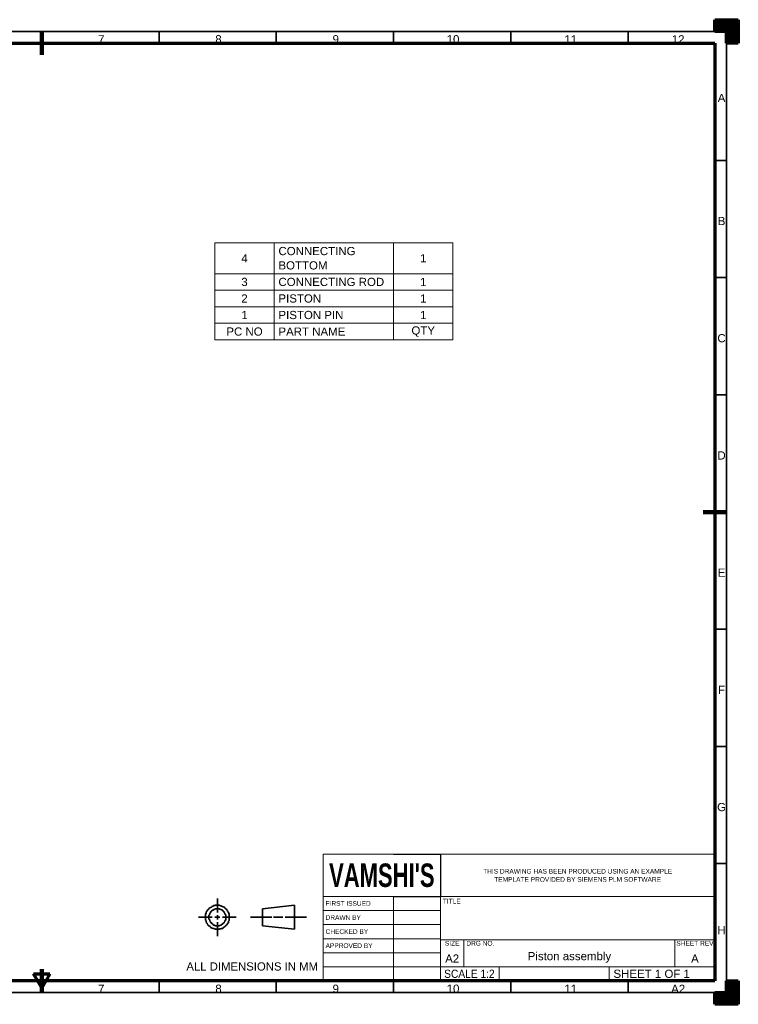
# Model space of a CAD drawing. Header units: millimetres. Extents: x 0 to 594, y 0 to 420.
# Tile 10 of 10: x 288 to 594, y 0 to 420. Entities that reach past the tile are written whole.
import ezdxf

# ---------------------------------------------------------------- set-up
doc = ezdxf.new("R2010")
doc.units = ezdxf.units.MM
for name, color, linetype, true_color in [('1', 7, 'Continuous', 0xffffff), ('255', 7, 'Continuous', 0xffffff), ('256', 7, 'Continuous', 0xffffff)]:
    doc.layers.add(name, color=color, linetype=linetype, true_color=true_color)
doc.styles.add('Arial', font='Arial')

# ---------------------------------------------------------------- blocks, each defined once
blk = doc.blocks.new('HATCH3')
at = {"color": 18, "lineweight": 13}
for p, q in [((589, 9.98988), (594, 9.98988)), ((589, 9.94755), (594, 9.94755)), ((589, 9.90522), (594, 9.90522)), ((589, 9.86289), (594, 9.86289)), ((589, 9.82056), (594, 9.82056)), ((589, 9.77823), (594, 9.77823)), ((589, 9.7359), (594, 9.7359)), ((589, 9.69357), (594, 9.69357)), ((589, 9.65124), (594, 9.65124)), ((589, 9.60891), (594, 9.60891)), ((589, 9.56658), (594, 9.56658)), ((589, 9.52425), (594, 9.52425)), ((589, 9.48192), (594, 9.48192)), ((589, 9.43959), (594, 9.43959)), ((589, 9.39726), (594, 9.39726)), ((589, 9.35493), (594, 9.35493)), ((589, 9.3126), (594, 9.3126)), ((589, 9.27027), (594, 9.27027)), ((589, 9.22794), (594, 9.22794)), ((589, 9.18561), (594, 9.18561)), ((589, 9.14328), (594, 9.14328)), ((589, 9.10095), (594, 9.10095)), ((589, 9.05862), (594, 9.05862)), ((589, 9.01629), (594, 9.01629)), ((589, 8.97396), (594, 8.97396)), ((589, 8.93163), (594, 8.93163)), ((589, 8.8893), (594, 8.8893)), ((589, 8.84697), (594, 8.84697)), ((589, 8.80464), (594, 8.80464)), ((589, 8.76231), (594, 8.76231)), ((589, 8.71998), (594, 8.71998)), ((589, 8.67765), (594, 8.67765)), ((589, 8.63532), (594, 8.63532)), ((589, 8.59299), (594, 8.59299)), ((589, 8.55066), (594, 8.55066)), ((589, 8.50833), (594, 8.50833)), ((589, 8.466), (594, 8.466)), ((589, 8.42367), (594, 8.42367)), ((584, 4.99494), (594, 4.99494)), ((584, 4.95261), (594, 4.95261)), ((584, 4.91028), (594, 4.91028)), ((584, 4.86795), (594, 4.86795)), ((584, 4.82562), (594, 4.82562)), ((584, 4.78329), (594, 4.78329)), ((584, 4.74096), (594, 4.74096)), ((584, 4.69863), (594, 4.69863)), ((584, 4.6563), (594, 4.6563)), ((584, 4.61397), (594, 4.61397)), ((584, 4.57164), (594, 4.57164)), ((584, 4.52931), (594, 4.52931)), ((584, 4.48698), (594, 4.48698)), ((584, 4.44465), (594, 4.44465)), ((584, 4.40232), (594, 4.40232)), ((584, 4.35999), (594, 4.35999)), ((584, 4.31766), (594, 4.31766)), ((584, 4.27533), (594, 4.27533)), ((584, 4.233), (594, 4.233)), ((589, 8.38134), (594, 8.38134)), ((589, 8.33901), (594, 8.33901)), ((589, 8.29668), (594, 8.29668)), ((589, 8.25435), (594, 8.25435)), ((589, 8.21202), (594, 8.21202)), ((589, 8.16969), (594, 8.16969)), ((589, 8.12736), (594, 8.12736)), ((589, 8.08503), (594, 8.08503)), ((589, 8.0427), (594, 8.0427)), ((589, 8.00037), (594, 8.00037)), ((589, 7.95804), (594, 7.95804)), ((589, 7.91571), (594, 7.91571)), ((589, 7.87338), (594, 7.87338)), ((589, 7.83105), (594, 7.83105)), ((589, 7.78872), (594, 7.78872)), ((589, 7.74639), (594, 7.74639)), ((589, 7.70406), (594, 7.70406)), ((589, 7.66173), (594, 7.66173)), ((589, 7.6194), (594, 7.6194)), ((589, 7.57707), (594, 7.57707)), ((589, 7.53474), (594, 7.53474)), ((589, 7.49241), (594, 7.49241)), ((589, 7.45008), (594, 7.45008)), ((589, 7.40775), (594, 7.40775)), ((589, 7.36542), (594, 7.36542)), ((589, 7.32309), (594, 7.32309)), ((589, 7.28076), (594, 7.28076)), ((589, 7.23843), (594, 7.23843)), ((589, 7.1961), (594, 7.1961)), ((589, 7.15377), (594, 7.15377)), ((589, 7.11144), (594, 7.11144)), ((589, 7.06911), (594, 7.06911)), ((589, 7.02678), (594, 7.02678)), ((589, 6.98445), (594, 6.98445)), ((589, 6.94212), (594, 6.94212)), ((589, 6.89979), (594, 6.89979)), ((589, 6.85746), (594, 6.85746)), ((589, 6.81513), (594, 6.81513)), ((589, 6.7728), (594, 6.7728)), ((589, 6.73047), (594, 6.73047)), ((589, 6.68814), (594, 6.68814)), ((589, 6.64581), (594, 6.64581)), ((589, 6.60348), (594, 6.60348)), ((589, 6.56115), (594, 6.56115)), ((589, 6.51882), (594, 6.51882)), ((589, 6.47649), (594, 6.47649)), ((589, 6.43416), (594, 6.43416)), ((589, 6.39183), (594, 6.39183)), ((589, 6.3495), (594, 6.3495)), ((589, 6.30717), (594, 6.30717)), ((589, 6.26484), (594, 6.26484)), ((589, 6.22251), (594, 6.22251)), ((589, 6.18018), (594, 6.18018)), ((589, 6.13785), (594, 6.13785)), ((589, 6.09552), (594, 6.09552)), ((589, 6.05319), (594, 6.05319)), ((589, 6.01086), (594, 6.01086)), ((589, 5.96853), (594, 5.96853)), ((589, 5.9262), (594, 5.9262)), ((589, 5.88387), (594, 5.88387)), ((589, 5.84154), (594, 5.84154)), ((589, 5.79921), (594, 5.79921)), ((589, 5.75688), (594, 5.75688)), ((589, 5.71455), (594, 5.71455)), ((589, 5.67222), (594, 5.67222)), ((589, 5.62989), (594, 5.62989)), ((589, 5.58756), (594, 5.58756)), ((589, 5.54523), (594, 5.54523)), ((589, 5.5029), (594, 5.5029)), ((589, 5.46057), (594, 5.46057)), ((589, 5.41824), (594, 5.41824)), ((589, 5.37591), (594, 5.37591)), ((589, 5.33358), (594, 5.33358)), ((589, 5.29125), (594, 5.29125)), ((589, 5.24892), (594, 5.24892)), ((589, 5.20659), (594, 5.20659)), ((589, 5.16426), (594, 5.16426)), ((589, 5.12193), (594, 5.12193)), ((589, 5.0796), (594, 5.0796)), ((589, 5.03727), (594, 5.03727)), ((584, 4.19067), (594, 4.19067)), ((584, 4.14834), (594, 4.14834)), ((584, 4.10601), (594, 4.10601)), ((584, 4.06368), (594, 4.06368)), ((584, 4.02135), (594, 4.02135)), ((584, 3.97902), (594, 3.97902)), ((584, 3.93669), (594, 3.93669)), ((584, 3.89436), (594, 3.89436)), ((584, 3.85203), (594, 3.85203)), ((584, 3.8097), (594, 3.8097)), ((584, 3.76737), (594, 3.76737)), ((584, 3.72504), (594, 3.72504)), ((584, 3.68271), (594, 3.68271)), ((584, 3.64038), (594, 3.64038)), ((584, 3.59805), (594, 3.59805)), ((584, 3.55572), (594, 3.55572)), ((584, 3.51339), (594, 3.51339)), ((584, 3.47106), (594, 3.47106)), ((584, 3.42873), (594, 3.42873)), ((584, 3.3864), (594, 3.3864)), ((584, 3.34407), (594, 3.34407)), ((584, 3.30174), (594, 3.30174)), ((584, 3.25941), (594, 3.25941)), ((584, 3.21708), (594, 3.21708)), ((584, 3.17475), (594, 3.17475)), ((584, 3.13242), (594, 3.13242)), ((584, 3.09009), (594, 3.09009)), ((584, 3.04776), (594, 3.04776)), ((584, 3.00543), (594, 3.00543)), ((584, 2.9631), (594, 2.9631)), ((584, 2.92077), (594, 2.92077)), ((584, 2.87844), (594, 2.87844)), ((584, 2.83611), (594, 2.83611)), ((584, 2.79378), (594, 2.79378)), ((584, 2.75145), (594, 2.75145)), ((584, 2.70912), (594, 2.70912)), ((584, 2.66679), (594, 2.66679)), ((584, 2.62446), (594, 2.62446)), ((584, 2.58213), (594, 2.58213)), ((584, 2.5398), (594, 2.5398)), ((584, 2.49747), (594, 2.49747)), ((584, 2.45514), (594, 2.45514)), ((584, 2.41281), (594, 2.41281)), ((584, 2.37048), (594, 2.37048)), ((584, 2.32815), (594, 2.32815)), ((584, 2.28582), (594, 2.28582)), ((584, 2.24349), (594, 2.24349)), ((584, 2.20116), (594, 2.20116)), ((584, 2.15883), (594, 2.15883)), ((584, 2.1165), (594, 2.1165)), ((584, 2.07417), (594, 2.07417)), ((584, 2.03184), (594, 2.03184)), ((584, 1.98951), (594, 1.98951)), ((584, 1.94718), (594, 1.94718)), ((584, 1.90485), (594, 1.90485)), ((584, 1.86252), (594, 1.86252)), ((584, 1.82019), (594, 1.82019)), ((584, 1.77786), (594, 1.77786)), ((584, 1.73553), (594, 1.73553)), ((584, 1.6932), (594, 1.6932)), ((584, 1.65087), (594, 1.65087)), ((584, 1.60854), (594, 1.60854)), ((584, 1.56621), (594, 1.56621)), ((584, 1.52388), (594, 1.52388)), ((584, 1.48155), (594, 1.48155)), ((584, 1.43922), (594, 1.43922)), ((584, 1.39689), (594, 1.39689)), ((584, 1.35456), (594, 1.35456)), ((584, 1.31223), (594, 1.31223)), ((584, 1.2699), (594, 1.2699)), ((584, 1.22757), (594, 1.22757)), ((584, 1.18524), (594, 1.18524)), ((584, 1.14291), (594, 1.14291)), ((584, 1.10058), (594, 1.10058)), ((584, 1.05825), (594, 1.05825)), ((584, 1.01592), (594, 1.01592)), ((584, 0.97359), (594, 0.97359)), ((584, 0.93126), (594, 0.93126)), ((584, 0.88893), (594, 0.88893)), ((584, 0.8466), (594, 0.8466)), ((584, 0.80427), (594, 0.80427)), ((584, 0.76194), (594, 0.76194)), ((584, 0.71961), (594, 0.71961)), ((584, 0.67728), (594, 0.67728)), ((584, 0.63495), (594, 0.63495)), ((584, 0.59262), (594, 0.59262)), ((584, 0.55029), (594, 0.55029)), ((584, 0.50796), (594, 0.50796)), ((584, 0.46563), (594, 0.46563)), ((584, 0.4233), (594, 0.4233)), ((584, 0.38097), (594, 0.38097)), ((584, 0.33864), (594, 0.33864)), ((584, 0.29631), (594, 0.29631)), ((584, 0.25398), (594, 0.25398)), ((584, 0.21165), (594, 0.21165)), ((584, 0.16932), (594, 0.16932)), ((584, 0.12699), (594, 0.12699)), ((584, 0.08466), (594, 0.08466)), ((584, 0.04233), (594, 0.04233)), ((584, 0), (594, 0))]:
    blk.add_line(p, q, dxfattribs=at)
blk = doc.blocks.new('HATCH5')
at = {"color": 18, "lineweight": 13}
for p, q in [((584, 419.98988), (594, 419.98988)), ((584, 419.94755), (594, 419.94755)), ((584, 419.90522), (594, 419.90522)), ((584, 419.86289), (594, 419.86289)), ((584, 419.82056), (594, 419.82056)), ((584, 419.77823), (594, 419.77823)), ((584, 419.7359), (594, 419.7359)), ((584, 419.69357), (594, 419.69357)), ((584, 419.65124), (594, 419.65124)), ((584, 419.60891), (594, 419.60891)), ((584, 419.56658), (594, 419.56658)), ((584, 419.52425), (594, 419.52425)), ((584, 419.48192), (594, 419.48192)), ((584, 419.43959), (594, 419.43959)), ((584, 419.39726), (594, 419.39726)), ((584, 419.35493), (594, 419.35493)), ((584, 419.3126), (594, 419.3126)), ((584, 419.27027), (594, 419.27027)), ((584, 419.22794), (594, 419.22794)), ((584, 419.18561), (594, 419.18561)), ((584, 419.14328), (594, 419.14328)), ((584, 419.10095), (594, 419.10095)), ((584, 419.05862), (594, 419.05862)), ((584, 419.01629), (594, 419.01629)), ((584, 418.97396), (594, 418.97396)), ((584, 418.93163), (594, 418.93163)), ((584, 418.8893), (594, 418.8893)), ((584, 418.84697), (594, 418.84697)), ((584, 418.80464), (594, 418.80464)), ((584, 418.76231), (594, 418.76231)), ((584, 418.71998), (594, 418.71998)), ((584, 418.67765), (594, 418.67765)), ((584, 418.63532), (594, 418.63532)), ((584, 418.59299), (594, 418.59299)), ((584, 418.55066), (594, 418.55066)), ((584, 418.50833), (594, 418.50833)), ((584, 418.466), (594, 418.466)), ((584, 418.42367), (594, 418.42367)), ((584, 418.38134), (594, 418.38134)), ((584, 418.33901), (594, 418.33901)), ((584, 418.29668), (594, 418.29668)), ((584, 418.25435), (594, 418.25435)), ((584, 418.21202), (594, 418.21202)), ((584, 418.16969), (594, 418.16969)), ((584, 418.12736), (594, 418.12736)), ((584, 418.08503), (594, 418.08503)), ((584, 418.0427), (594, 418.0427)), ((584, 418.00037), (594, 418.00037)), ((584, 417.95804), (594, 417.95804)), ((584, 417.91571), (594, 417.91571)), ((584, 417.87338), (594, 417.87338)), ((584, 417.83105), (594, 417.83105)), ((584, 417.78872), (594, 417.78872)), ((584, 417.74639), (594, 417.74639)), ((584, 417.70406), (594, 417.70406)), ((584, 417.66173), (594, 417.66173)), ((584, 417.6194), (594, 417.6194)), ((584, 417.57707), (594, 417.57707)), ((584, 417.53474), (594, 417.53474)), ((584, 417.49241), (594, 417.49241)), ((584, 417.45008), (594, 417.45008)), ((584, 417.40775), (594, 417.40775)), ((584, 417.36542), (594, 417.36542)), ((584, 417.32309), (594, 417.32309)), ((584, 417.28076), (594, 417.28076)), ((584, 417.23843), (594, 417.23843)), ((584, 417.1961), (594, 417.1961)), ((584, 417.15377), (594, 417.15377)), ((584, 417.11144), (594, 417.11144)), ((584, 417.06911), (594, 417.06911)), ((584, 417.02678), (594, 417.02678)), ((584, 416.98445), (594, 416.98445)), ((584, 416.94212), (594, 416.94212)), ((584, 416.89979), (594, 416.89979)), ((584, 416.85746), (594, 416.85746)), ((584, 416.81513), (594, 416.81513)), ((584, 416.7728), (594, 416.7728)), ((584, 416.73047), (594, 416.73047)), ((584, 416.68814), (594, 416.68814)), ((584, 416.64581), (594, 416.64581)), ((584, 416.60348), (594, 416.60348)), ((584, 416.56115), (594, 416.56115)), ((584, 416.51882), (594, 416.51882)), ((584, 416.47649), (594, 416.47649)), ((584, 416.43416), (594, 416.43416)), ((584, 416.39183), (594, 416.39183)), ((584, 416.3495), (594, 416.3495)), ((584, 416.30717), (594, 416.30717)), ((584, 416.26484), (594, 416.26484)), ((584, 416.22251), (594, 416.22251)), ((584, 416.18018), (594, 416.18018)), ((584, 416.13785), (594, 416.13785)), ((584, 416.09552), (594, 416.09552)), ((584, 416.05319), (594, 416.05319)), ((584, 416.01086), (594, 416.01086)), ((584, 415.96853), (594, 415.96853)), ((584, 415.9262), (594, 415.9262)), ((584, 415.88387), (594, 415.88387)), ((584, 415.84154), (594, 415.84154)), ((584, 415.79921), (594, 415.79921)), ((584, 415.75688), (594, 415.75688)), ((584, 415.71455), (594, 415.71455)), ((584, 415.67222), (594, 415.67222)), ((584, 415.62989), (594, 415.62989)), ((584, 415.58756), (594, 415.58756)), ((584, 415.54523), (594, 415.54523)), ((584, 415.5029), (594, 415.5029)), ((584, 415.46057), (594, 415.46057)), ((584, 415.41824), (594, 415.41824)), ((584, 415.37591), (594, 415.37591)), ((584, 415.33358), (594, 415.33358)), ((584, 415.29125), (594, 415.29125)), ((584, 415.24892), (594, 415.24892)), ((584, 415.20659), (594, 415.20659)), ((584, 415.16426), (594, 415.16426)), ((584, 415.12193), (594, 415.12193)), ((584, 415.0796), (594, 415.0796)), ((584, 415.03727), (594, 415.03727)), ((589, 414.99494), (594, 414.99494)), ((589, 414.95261), (594, 414.95261)), ((589, 414.91028), (594, 414.91028)), ((589, 414.86795), (594, 414.86795)), ((589, 414.82562), (594, 414.82562)), ((589, 414.78329), (594, 414.78329)), ((589, 414.74096), (594, 414.74096)), ((589, 414.69863), (594, 414.69863)), ((589, 414.6563), (594, 414.6563)), ((589, 414.61397), (594, 414.61397)), ((589, 414.57164), (594, 414.57164)), ((589, 414.52931), (594, 414.52931)), ((589, 414.48698), (594, 414.48698)), ((589, 414.44465), (594, 414.44465)), ((589, 414.40232), (594, 414.40232)), ((589, 414.35999), (594, 414.35999)), ((589, 414.31766), (594, 414.31766)), ((589, 414.27533), (594, 414.27533)), ((589, 414.233), (594, 414.233)), ((589, 414.19067), (594, 414.19067)), ((589, 414.14834), (594, 414.14834)), ((589, 414.10601), (594, 414.10601)), ((589, 414.06368), (594, 414.06368)), ((589, 414.02135), (594, 414.02135)), ((589, 413.97902), (594, 413.97902)), ((589, 413.93669), (594, 413.93669)), ((589, 413.89436), (594, 413.89436)), ((589, 413.85203), (594, 413.85203)), ((589, 413.8097), (594, 413.8097)), ((589, 413.76737), (594, 413.76737)), ((589, 413.72504), (594, 413.72504)), ((589, 413.68271), (594, 413.68271)), ((589, 413.64038), (594, 413.64038)), ((589, 413.59805), (594, 413.59805)), ((589, 413.55572), (594, 413.55572)), ((589, 413.51339), (594, 413.51339)), ((589, 413.47106), (594, 413.47106)), ((589, 413.42873), (594, 413.42873)), ((589, 413.3864), (594, 413.3864)), ((589, 413.34407), (594, 413.34407)), ((589, 413.30174), (594, 413.30174)), ((589, 413.25941), (594, 413.25941)), ((589, 413.21708), (594, 413.21708)), ((589, 413.17475), (594, 413.17475)), ((589, 413.13242), (594, 413.13242)), ((589, 413.09009), (594, 413.09009)), ((589, 413.04776), (594, 413.04776)), ((589, 413.00543), (594, 413.00543)), ((589, 412.9631), (594, 412.9631)), ((589, 412.92077), (594, 412.92077)), ((589, 412.87844), (594, 412.87844)), ((589, 412.83611), (594, 412.83611)), ((589, 412.79378), (594, 412.79378)), ((589, 412.75145), (594, 412.75145)), ((589, 412.70912), (594, 412.70912)), ((589, 412.66679), (594, 412.66679)), ((589, 412.62446), (594, 412.62446)), ((589, 412.58213), (594, 412.58213)), ((589, 412.5398), (594, 412.5398)), ((589, 412.49747), (594, 412.49747)), ((589, 412.45514), (594, 412.45514)), ((589, 412.41281), (594, 412.41281)), ((589, 412.37048), (594, 412.37048)), ((589, 412.32815), (594, 412.32815)), ((589, 412.28582), (594, 412.28582)), ((589, 412.24349), (594, 412.24349)), ((589, 412.20116), (594, 412.20116)), ((589, 412.15883), (594, 412.15883)), ((589, 412.1165), (594, 412.1165)), ((589, 412.07417), (594, 412.07417)), ((589, 412.03184), (594, 412.03184)), ((589, 411.98951), (594, 411.98951)), ((589, 411.94718), (594, 411.94718)), ((589, 411.90485), (594, 411.90485)), ((589, 411.86252), (594, 411.86252)), ((589, 411.82019), (594, 411.82019)), ((589, 411.77786), (594, 411.77786)), ((589, 411.73553), (594, 411.73553)), ((589, 411.6932), (594, 411.6932)), ((589, 411.65087), (594, 411.65087)), ((589, 411.60854), (594, 411.60854)), ((589, 411.56621), (594, 411.56621)), ((589, 411.52388), (594, 411.52388)), ((589, 411.48155), (594, 411.48155)), ((589, 411.43922), (594, 411.43922)), ((589, 411.39689), (594, 411.39689)), ((589, 411.35456), (594, 411.35456)), ((589, 411.31223), (594, 411.31223)), ((589, 411.2699), (594, 411.2699)), ((589, 411.22757), (594, 411.22757)), ((589, 411.18524), (594, 411.18524)), ((589, 411.14291), (594, 411.14291)), ((589, 411.10058), (594, 411.10058)), ((589, 411.05825), (594, 411.05825)), ((589, 411.01592), (594, 411.01592)), ((589, 410.97359), (594, 410.97359)), ((589, 410.93126), (594, 410.93126)), ((589, 410.88893), (594, 410.88893)), ((589, 410.8466), (594, 410.8466)), ((589, 410.80427), (594, 410.80427)), ((589, 410.76194), (594, 410.76194)), ((589, 410.71961), (594, 410.71961)), ((589, 410.67728), (594, 410.67728)), ((589, 410.63495), (594, 410.63495)), ((589, 410.59262), (594, 410.59262)), ((589, 410.55029), (594, 410.55029)), ((589, 410.50796), (594, 410.50796)), ((589, 410.46563), (594, 410.46563)), ((589, 410.4233), (594, 410.4233)), ((589, 410.38097), (594, 410.38097)), ((589, 410.33864), (594, 410.33864)), ((589, 410.29631), (594, 410.29631)), ((589, 410.25398), (594, 410.25398)), ((589, 410.21165), (594, 410.21165)), ((589, 410.16932), (594, 410.16932)), ((589, 410.12699), (594, 410.12699)), ((589, 410.08466), (594, 410.08466)), ((589, 410.04233), (594, 410.04233)), ((589, 410), (594, 410))]:
    blk.add_line(p, q, dxfattribs=at)
blk = doc.blocks.new('TabularNote1')
at = {"layer": '256', "color": 7, "linetype": 'Continuous', "lineweight": 18}
for p, q in [((0, 0), (25.4, 0)), ((0, 0), (0, -13.15)), ((25.4, 0), (25.4, -13.15)), ((25.4, 0), (76.2, 0)), ((76.2, 0), (76.2, -13.15)), ((76.2, 0), (101.6, 0)), ((101.6, 0), (101.6, -13.15)), ((0, -13.15), (25.4, -13.15)), ((0, -13.15), (0, -20.2)), ((25.4, -13.15), (76.2, -13.15)), ((25.4, -13.15), (25.4, -20.2)), ((76.2, -13.15), (101.6, -13.15)), ((76.2, -13.15), (76.2, -20.2)), ((101.6, -13.15), (101.6, -20.2)), ((0, -20.2), (25.4, -20.2)), ((0, -20.2), (0, -27.26)), ((25.4, -20.2), (76.2, -20.2)), ((25.4, -20.2), (25.4, -27.26)), ((76.2, -20.2), (101.6, -20.2)), ((76.2, -20.2), (76.2, -27.26)), ((101.6, -20.2), (101.6, -27.26)), ((0, -27.26), (25.4, -27.26)), ((0, -27.26), (0, -34.32)), ((25.4, -27.26), (76.2, -27.26)), ((25.4, -27.26), (25.4, -34.32)), ((76.2, -27.26), (101.6, -27.26)), ((76.2, -27.26), (76.2, -34.32)), ((101.6, -27.26), (101.6, -34.32)), ((0, -41.38), (0, -34.32)), ((0, -34.32), (25.4, -34.32)), ((0, -34.32), (25.4, -34.32)), ((25.4, -41.38), (25.4, -34.32)), ((25.4, -34.32), (76.2, -34.32)), ((25.4, -34.32), (76.2, -34.32)), ((76.2, -41.38), (76.2, -34.32)), ((76.2, -34.32), (101.6, -34.32)), ((76.2, -34.32), (101.6, -34.32)), ((101.6, -41.38), (101.6, -34.32)), ((0, -41.38), (25.4, -41.38)), ((25.4, -41.38), (76.2, -41.38)), ((76.2, -41.38), (101.6, -41.38))]:
    blk.add_line(p, q, dxfattribs=at)
at = {"layer": '255', "color": 18, "linetype": 'Continuous', "lineweight": 13, "char_height": 3.5, "line_spacing_factor": 1.047437, "style": 'Arial'}
for s, insert, attachment_point in [('\\fArial|b0|i0;\\W1.0000;CONNECTING\\PBOTTOM', (27.17, -6.57), 4), ('\\fArial|b0|i0;\\W1.0000;4', (12.7, -6.57), 5), ('\\fArial|b0|i0;\\W1.0000;1', (88.9, -6.57), 5), ('\\fArial|b0|i0;\\W1.0000;3', (12.7, -16.68), 5), ('\\fArial|b0|i0;\\W1.0000;CONNECTING ROD', (27.17, -16.68), 4), ('\\fArial|b0|i0;\\W1.0000;1', (88.9, -16.68), 5), ('\\fArial|b0|i0;\\W1.0000;2', (12.7, -23.73), 5), ('\\fArial|b0|i0;\\W1.0000;PISTON', (27.17, -23.73), 4), ('\\fArial|b0|i0;\\W1.0000;1', (88.9, -23.73), 5), ('\\fArial|b0|i0;\\W1.0000;1', (12.7, -30.79), 5), ('\\fArial|b0|i0;\\W1.0000;PISTON PIN', (27.17, -30.79), 4), ('\\fArial|b0|i0;\\W1.0000;1', (88.9, -30.79), 5), ('\\fArial|b0|i0;\\W1.0000;PC NO', (12.7, -37.85), 5), ('\\fArial|b0|i0;\\W1.0000;PART NAME', (27.17, -37.85), 4), ('\\fArial|b0|i0;\\W1.0000;QTY', (88.9, -37.85), 5)]:
    blk.add_mtext(s, dxfattribs=dict(at, insert=insert, attachment_point=attachment_point))
blk = doc.blocks.new('3RDANG1')
at = {"layer": '255', "color": 18, "linetype": 'Continuous', "lineweight": 35}
for p, q in [((0.1732, 0.6299), (0.1732, 1)), ((0.1024, 0.748), (0.0945, 0.7323)), ((0.0945, 0.7323), (0.0945, 0.7165)), ((0.1102, 0.7638), (0.1024, 0.748)), ((0.1181, 0.7717), (0.1102, 0.7638)), ((0.126, 0.7874), (0.1181, 0.7717)), ((0.1339, 0.7953), (0.126, 0.7874)), ((0.1417, 0.811), (0.1339, 0.8031)), ((0.1339, 0.8031), (0.1339, 0.7953)), ((0.1496, 0.811), (0.1417, 0.811)), ((0.1575, 0.8189), (0.1496, 0.811)), ((0.1654, 0.8189), (0.1575, 0.8189)), ((0.1732, 0.8189), (0.1654, 0.8189)), ((0.1811, 0.8189), (0.1732, 0.8189)), ((0.189, 0.8189), (0.1811, 0.8189)), ((0.1969, 0.811), (0.189, 0.8189)), ((0.2047, 0.8031), (0.1969, 0.811)), ((0.2126, 0.7953), (0.2047, 0.8031)), ((0.2205, 0.7874), (0.2126, 0.7953)), ((0.2283, 0.7795), (0.2205, 0.7874)), ((0.2362, 0.7717), (0.2283, 0.7795)), ((0.2441, 0.7559), (0.2362, 0.7717)), ((0.2441, 0.7402), (0.2441, 0.7559)), ((0.252, 0.7244), (0.2441, 0.7402)), ((0.8898, 0.8189), (0.5906, 0.7244)), ((0.8898, 0.1811), (0.8898, 0.8189)), ((0.0787, 0.6614), (0.0709, 0.6457)), ((0.0709, 0.6457), (0.0709, 0.622)), ((0.0866, 0.7008), (0.0787, 0.685)), ((0.0787, 0.685), (0.0787, 0.6614)), ((0.0945, 0.7165), (0.0866, 0.7008)), ((0.1181, 0.6535), (0.1102, 0.6457)), ((0.1102, 0.6457), (0.1102, 0.6299)), ((0.126, 0.6772), (0.1181, 0.6693)), ((0.1181, 0.6693), (0.1181, 0.6535)), ((0.1339, 0.6929), (0.126, 0.685)), ((0.126, 0.685), (0.126, 0.6772)), ((0.1417, 0.7008), (0.1339, 0.6929)), ((0.1496, 0.7165), (0.1417, 0.7087)), ((0.1417, 0.7087), (0.1417, 0.7008)), ((0.1575, 0.7244), (0.1496, 0.7165)), ((0.1496, 0.7165), (0.1496, 0.7165)), ((0.1654, 0.7244), (0.1575, 0.7244)), ((0.1732, 0.7244), (0.1654, 0.7244)), ((0.1811, 0.7244), (0.1732, 0.7244)), ((0.1732, 0.7244), (0.1732, 0.7244)), ((0.189, 0.7244), (0.1811, 0.7244)), ((0.1969, 0.7165), (0.189, 0.7244)), ((0.189, 0.7244), (0.189, 0.7244)), ((0.2047, 0.7087), (0.1969, 0.7165)), ((0.2126, 0.7008), (0.2047, 0.7087)), ((0.2047, 0.7087), (0.2047, 0.7087)), ((0.2205, 0.6929), (0.2126, 0.7008)), ((0.2205, 0.6772), (0.2205, 0.6929)), ((0.2283, 0.6693), (0.2205, 0.6772)), ((0.2283, 0.6614), (0.2283, 0.6693)), ((0.2362, 0.6457), (0.2283, 0.6614)), ((0.2362, 0.6378), (0.2362, 0.6457)), ((0.2598, 0.7087), (0.252, 0.7244)), ((0.2598, 0.6929), (0.2598, 0.7087)), ((0.2677, 0.6772), (0.2598, 0.6929)), ((0.2677, 0.6535), (0.2677, 0.6772)), ((0.2756, 0.6378), (0.2677, 0.6535)), ((0.5906, 0.7244), (0.5906, 0.2756)), ((0.0709, 0.6063), (0.063, 0.5827)), ((0.063, 0.5827), (0.063, 0.5591)), ((0.063, 0.5591), (0.063, 0.5354)), ((0.0709, 0.622), (0.0709, 0.6063)), ((0.1024, 0.5748), (0.0945, 0.5591)), ((0.0945, 0.5591), (0.0945, 0.5433)), ((0.1102, 0.6142), (0.1024, 0.6063)), ((0.1024, 0.6063), (0.1024, 0.5906)), ((0.1024, 0.5906), (0.1024, 0.5748)), ((0.1102, 0.6299), (0.1102, 0.6142)), ((0.1732, 0.4409), (0.1732, 0.5591)), ((0.2362, 0.622), (0.2362, 0.6378)), ((0.2441, 0.6063), (0.2362, 0.622)), ((0.2441, 0.5984), (0.2441, 0.6063)), ((0.2441, 0.5827), (0.2441, 0.5984)), ((0.252, 0.5669), (0.2441, 0.5827)), ((0.252, 0.5512), (0.252, 0.5669)), ((0.252, 0.5354), (0.252, 0.5512)), ((0.2756, 0.6142), (0.2756, 0.6378)), ((0.2835, 0.5906), (0.2756, 0.6142)), ((0.2835, 0.5748), (0.2835, 0.5906)), ((0.2835, 0.5512), (0.2835, 0.5748)), ((0.2835, 0.5276), (0.2835, 0.5512)), ((0.126, 0.5039), (0, 0.5039)), ((0.063, 0.5354), (0.063, 0.5197)), ((0.063, 0.5197), (0.063, 0.4961)), ((0.063, 0.4961), (0.063, 0.4724)), ((0.063, 0.4724), (0.063, 0.4488)), ((0.0945, 0.5433), (0.0945, 0.5276)), ((0.0945, 0.5276), (0.0945, 0.5118)), ((0.0945, 0.5118), (0.0945, 0.4961)), ((0.0945, 0.4961), (0.0945, 0.4803)), ((0.0945, 0.4803), (0.0945, 0.4646)), ((0.0945, 0.4646), (0.0945, 0.4488)), ((0.1969, 0.5039), (0.1496, 0.5039)), ((0.3465, 0.5039), (0.2205, 0.5039)), ((0.252, 0.5197), (0.252, 0.5354)), ((0.252, 0.5039), (0.252, 0.5197)), ((0.252, 0.4882), (0.252, 0.5039)), ((0.252, 0.4724), (0.252, 0.4882)), ((0.252, 0.4567), (0.252, 0.4724)), ((0.252, 0.4409), (0.252, 0.4567)), ((0.2835, 0.5039), (0.2835, 0.5276)), ((0.2835, 0.4803), (0.2835, 0.5039)), ((0.2835, 0.4646), (0.2835, 0.4803)), ((0.2835, 0.4409), (0.2835, 0.4646)), ((0.4803, 0.5039), (0.6772, 0.5039)), ((0.6929, 0.5039), (0.7795, 0.5039)), ((1, 0.5039), (0.8031, 0.5039)), ((0.063, 0.4488), (0.063, 0.4252)), ((0.063, 0.4252), (0.0709, 0.4094)), ((0.0709, 0.4094), (0.0709, 0.3858)), ((0.0709, 0.3858), (0.0709, 0.3622)), ((0.0945, 0.4488), (0.1024, 0.4331)), ((0.1024, 0.4331), (0.1024, 0.4173)), ((0.1024, 0.4173), (0.1024, 0.4016)), ((0.1024, 0.4016), (0.1024, 0.3937)), ((0.1024, 0.3937), (0.1102, 0.378)), ((0.1102, 0.378), (0.1102, 0.3622)), ((0.1732, 0), (0.1732, 0.3701)), ((0.2362, 0.3701), (0.2441, 0.3858)), ((0.2362, 0.3543), (0.2362, 0.3701)), ((0.2441, 0.4094), (0.252, 0.4252)), ((0.2441, 0.3937), (0.2441, 0.4094)), ((0.2441, 0.3858), (0.2441, 0.3937)), ((0.252, 0.4252), (0.252, 0.4409)), ((0.2756, 0.3937), (0.2835, 0.4173)), ((0.2756, 0.378), (0.2756, 0.3937)), ((0.2756, 0.3543), (0.2756, 0.378)), ((0.2835, 0.4173), (0.2835, 0.4409)), ((0.0709, 0.3622), (0.0787, 0.3465)), ((0.0787, 0.3465), (0.0787, 0.3228)), ((0.0787, 0.3228), (0.0866, 0.3071)), ((0.0866, 0.3071), (0.0866, 0.2913)), ((0.0866, 0.2913), (0.0945, 0.2756)), ((0.0945, 0.2756), (0.1024, 0.2598)), ((0.1102, 0.3622), (0.1181, 0.3543)), ((0.1181, 0.3543), (0.1181, 0.3386)), ((0.1181, 0.3386), (0.126, 0.3307)), ((0.126, 0.3307), (0.126, 0.3228)), ((0.126, 0.3228), (0.1339, 0.3071)), ((0.1339, 0.3071), (0.1339, 0.2992)), ((0.1339, 0.2992), (0.1417, 0.2913)), ((0.1417, 0.2913), (0.1496, 0.2913)), ((0.1496, 0.2913), (0.1496, 0.2835)), ((0.1496, 0.2835), (0.1575, 0.2756)), ((0.1575, 0.2756), (0.1654, 0.2756)), ((0.1654, 0.2756), (0.1654, 0.2756)), ((0.1654, 0.2756), (0.1732, 0.2756)), ((0.1732, 0.2756), (0.1811, 0.2756)), ((0.1811, 0.2756), (0.1811, 0.2756)), ((0.1811, 0.2756), (0.189, 0.2756)), ((0.189, 0.2756), (0.1969, 0.2835)), ((0.1969, 0.2835), (0.2047, 0.2913)), ((0.1969, 0.2835), (0.1969, 0.2835)), ((0.2047, 0.2913), (0.2126, 0.2992)), ((0.2126, 0.3071), (0.2205, 0.315)), ((0.2126, 0.2992), (0.2126, 0.3071)), ((0.2205, 0.3228), (0.2283, 0.3307)), ((0.2205, 0.315), (0.2205, 0.3228)), ((0.2283, 0.3465), (0.2362, 0.3543)), ((0.2283, 0.3307), (0.2283, 0.3465)), ((0.252, 0.2835), (0.2598, 0.2992)), ((0.252, 0.2677), (0.252, 0.2835)), ((0.2598, 0.2992), (0.2677, 0.315)), ((0.2677, 0.3386), (0.2756, 0.3543)), ((0.2677, 0.315), (0.2677, 0.3386)), ((0.5906, 0.2756), (0.8898, 0.1811)), ((0.1024, 0.2598), (0.1102, 0.2441)), ((0.1102, 0.2441), (0.1102, 0.2283)), ((0.1102, 0.2283), (0.1181, 0.2205)), ((0.1181, 0.2205), (0.126, 0.2126)), ((0.126, 0.2126), (0.1339, 0.2047)), ((0.1339, 0.2047), (0.1417, 0.1969)), ((0.1417, 0.1969), (0.1496, 0.189)), ((0.1496, 0.189), (0.1575, 0.1811)), ((0.189, 0.1811), (0.1969, 0.189)), ((0.1969, 0.189), (0.2047, 0.189)), ((0.2047, 0.189), (0.2126, 0.1969)), ((0.2126, 0.1969), (0.2205, 0.2047)), ((0.2205, 0.2047), (0.2283, 0.2126)), ((0.2283, 0.2283), (0.2362, 0.2362)), ((0.2283, 0.2126), (0.2283, 0.2283)), ((0.2362, 0.2362), (0.2441, 0.252)), ((0.2441, 0.252), (0.252, 0.2677)), ((0.1575, 0.1811), (0.1654, 0.1811)), ((0.1654, 0.1811), (0.1732, 0.1811)), ((0.1732, 0.1811), (0.1811, 0.1811)), ((0.1811, 0.1811), (0.189, 0.1811))]:
    blk.add_line(p, q, dxfattribs=at)
blk = doc.blocks.new('TabularNote2')
at = {"layer": '255', "color": 18, "linetype": 'Continuous', "lineweight": 35, "xscale": 45.99999999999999, "yscale": 16}
blk.add_blockref('3RDANG1', (-53, 19), dxfattribs=at)
at = {"layer": '255', "color": 18, "linetype": 'Continuous', "lineweight": 13, "char_height": 3.5, "line_spacing_factor": 1.047437, "style": 'Arial'}
for s, insert, attachment_point in [('\\fArial|b0|i0;\\W1.0000;                                ', (-30, 27), 5), ('\\fArial|b0|i0;\\W0.9888;ALL DIMENSIONS IN MM', (-58.24, 6), 4)]:
    blk.add_mtext(s, dxfattribs=dict(at, insert=insert, attachment_point=attachment_point))
blk = doc.blocks.new('TabularNote3')
at = {"layer": '1', "color": 18, "linetype": 'Continuous', "lineweight": 18}
for p, q in [((-117, 54), (-107, 54)), ((-117, 54), (-117, 36)), ((-107, 54), (-92, 54)), ((-92, 54), (-45, 54)), ((-45, 54), (-17, 54)), ((-17, 54), (0, 54)), ((0, 54), (0, 36)), ((-117, 36), (-107, 36)), ((-117, 36), (-117, 33)), ((-107, 36), (-92, 36)), ((-92, 36), (-45, 36)), ((-45, 36), (-17, 36)), ((-17, 36), (0, 36)), ((0, 36), (0, 33)), ((-117, 33), (-117, 17.5)), ((0, 33), (0, 17.5)), ((-117, 17.5), (-107, 17.5)), ((-117, 17.5), (-117, 14)), ((-107, 17.5), (-92, 17.5)), ((-107, 17.5), (-107, 14)), ((-92, 17.5), (-45, 17.5)), ((-45, 17.5), (-17, 17.5)), ((-17, 17.5), (0, 17.5)), ((-17, 17.5), (-17, 14)), ((0, 17.5), (0, 14)), ((-117, 14), (-117, 6)), ((-107, 14), (-107, 6)), ((-17, 14), (-17, 6)), ((0, 14), (0, 6)), ((-117, 6), (-107, 6)), ((-117, 6), (-117, 0)), ((-107, 6), (-92, 6)), ((-92, 6), (-45, 6)), ((-92, 6), (-92, 0)), ((-45, 6), (-17, 6)), ((-45, 6), (-45, 0)), ((-17, 6), (0, 6)), ((0, 6), (0, 0)), ((-117, 0), (-107, 0)), ((-107, 0), (-92, 0)), ((-92, 0), (-45, 0)), ((-45, 0), (-17, 0)), ((-17, 0), (0, 0))]:
    blk.add_line(p, q, dxfattribs=at)
at = {"layer": '255', "color": 18, "linetype": 'Continuous', "lineweight": 13, "line_spacing_factor": 1.047437, "style": 'Arial'}
for s, insert, char_height, attachment_point in [('\\fArial|b0|i0;\\W1.0000;THIS DRAWING HAS BEEN PRODUCED USING AN EXAMPLE\\PTEMPLATE PROVIDED BY SIEMENS PLM SOFTWARE', (-58.5, 45), 2, 5), ('\\fArial|b0|i0;\\W1.0000;TITLE', (-115.975, 35), 2, 1), ('\\fArial|b0|i0;\\W1.0000;SIZE', (-112, 15), 2, 8), ('\\fArial|b0|i0;\\W1.0000;DRG NO.', (-105.975, 15), 2, 7), ('\\fArial|b0|i0;\\W0.9643;SHEET REV', (-8.5, 15), 2, 8), ('\\fArial|b0|i0;\\W1.0000;A2', (-112, 7.75), 3.5, 8), ('\\fArial|b0|i0;\\W1.0000;Piston assembly', (-62, 7.75), 3.5, 8), ('\\fArial|b0|i0;\\W1.0000;A', (-8.5, 7.75), 3.5, 8), ('\\fArial|b0|i0;\\W0.8896;SCALE 1:2', (-115.418, 3), 3.5, 4), ('\\fArial|b0|i0;\\W1.0000;SHEET 1 OF 1', (-43.225, 3), 3.5, 4)]:
    blk.add_mtext(s, dxfattribs=dict(at, insert=insert, char_height=char_height, attachment_point=attachment_point))
blk = doc.blocks.new('TabularNote4')
at = {"layer": '1', "color": 18, "linetype": 'Continuous', "lineweight": 18}
for p, q in [((-50, 54), (-20, 54)), ((-50, 54), (-50, 36)), ((-50, 36), (-20, 36)), ((-50, 36), (-50, 30)), ((-20, 36), (-20, 30)), ((0, 36), (0, 30)), ((-50, 30), (-20, 30)), ((-50, 30), (-50, 24)), ((-20, 30), (0, 30)), ((-20, 30), (-20, 24)), ((0, 30), (0, 24)), ((-50, 24), (-20, 24)), ((-50, 24), (-50, 18)), ((-20, 24), (0, 24)), ((-20, 24), (-20, 18)), ((0, 24), (0, 18)), ((-50, 18), (-20, 18)), ((-50, 18), (-50, 12)), ((-20, 18), (0, 18)), ((-20, 18), (-20, 12)), ((0, 18), (0, 12)), ((-50, 12), (-20, 12)), ((-50, 12), (-50, 6)), ((-20, 12), (0, 12)), ((-20, 12), (-20, 6)), ((0, 12), (0, 6)), ((-50, 6), (-20, 6)), ((-50, 6), (-50, 0)), ((-20, 6), (0, 6)), ((-20, 6), (-20, 0)), ((0, 6), (0, 0)), ((-50, 0), (-20, 0)), ((-20, 0), (0, 0))]:
    blk.add_line(p, q, dxfattribs=at)
at = {"layer": '1', "color": 18, "linetype": 'Continuous', "lineweight": 25}
for p, q in [((-20, 54), (0, 54)), ((0, 54), (0, 36)), ((-20, 36), (0, 36))]:
    blk.add_line(p, q, dxfattribs=at)
at = {"layer": '255', "color": 18, "linetype": 'Continuous', "lineweight": 18, "insert": (-25, 45), "char_height": 10, "attachment_point": 5, "line_spacing_factor": 1.047437, "style": 'Arial'}
blk.add_mtext("\\fArial|b1|i0;\\W0.6716;VAMSHI'S", dxfattribs=at)
at = {"layer": '255', "color": 18, "linetype": 'Continuous', "lineweight": 13, "char_height": 2, "attachment_point": 4, "line_spacing_factor": 1.047437, "style": 'Arial'}
for s, insert in [('\\fArial|b0|i0;\\W1.0000;FIRST ISSUED', (-48.975, 33)), ('\\fArial|b0|i0;\\W1.0000;DRAWN BY', (-48.975, 27)), ('\\fArial|b0|i0;\\W1.0000;CHECKED BY', (-48.975, 21)), ('\\fArial|b0|i0;\\W1.0000;APPROVED BY', (-48.975, 15))]:
    blk.add_mtext(s, dxfattribs=dict(at, insert=insert))

msp = doc.modelspace()

# ---------------------------------------------------------------- linework, layer by layer
at = {"layer": '256', "color": 18, "linetype": 'Continuous', "lineweight": 70}
for p, q in [((584, 420), (594, 420)), ((584, 415), (584, 420)), ((594, 420), (594, 410)), ((589, 415), (584, 415)), ((589, 410), (589, 415)), ((20, 410), (584, 410)), ((584, 410), (584, 10)), ((594, 410), (589, 410)), ((293.54, 13), (300.46, 13)), ((297, 7), (293.54, 13)), ((297, 7), (297, 15)), ((300.46, 13), (297, 7)), ((584, 10), (20, 10)), ((589, 10), (594, 10)), ((589, 5), (589, 10)), ((594, 10), (594, 0)), ((584, 5), (589, 5)), ((584, 0), (584, 5)), ((594, 0), (584, 0))]:
    msp.add_line(p, q, dxfattribs=at)
at = {"layer": '256', "color": 18, "linetype": 'Continuous', "lineweight": 35}
for p, q in [((15, 415), (589, 415)), ((297, 415), (297, 410)), ((347, 415), (347, 410)), ((397, 415), (397, 410)), ((447, 415), (447, 410)), ((497, 415), (497, 410)), ((547, 415), (547, 410)), ((589, 415), (589, 5)), ((584, 360), (589, 360)), ((584, 310), (589, 310)), ((584, 260), (589, 260)), ((584, 210), (589, 210)), ((584, 160), (589, 160)), ((584, 110), (589, 110)), ((584, 60), (589, 60)), ((297, 10), (297, 5)), ((347, 10), (347, 5)), ((397, 10), (397, 5)), ((447, 10), (447, 5)), ((497, 10), (497, 5)), ((547, 10), (547, 5)), ((589, 5), (15, 5))]:
    msp.add_line(p, q, dxfattribs=at)
at = {"layer": '256', "color": 18, "linetype": 'Continuous', "lineweight": 200}
for p, q in [((297, 410), (297, 415)), ((297, 410), (297, 405)), ((584, 210), (579, 210)), ((584, 210), (589, 210)), ((297, 10), (297, 15)), ((297, 10), (297, 5))]:
    msp.add_line(p, q, dxfattribs=at)

# ---------------------------------------------------------------- block references
at = {"layer": '1', "color": 18, "linetype": 'Continuous', "lineweight": 18}
for name, p in [('TabularNote4', (467, 10)), ('TabularNote3', (584, 10))]:
    msp.add_blockref(name, p, dxfattribs=at)
at = {"layer": '1', "color": 163, "linetype": 'Continuous', "lineweight": 18}
msp.add_blockref('TabularNote2', (416.9, 10.13), dxfattribs=at)
at = {"layer": '256', "color": 18, "linetype": 'Continuous', "lineweight": 35}
for name in ['HATCH5', 'HATCH3']:
    msp.add_blockref(name, (0, 0), dxfattribs=at)
at = {"layer": '256', "color": 163, "linetype": 'Continuous', "lineweight": 70}
msp.add_blockref('TabularNote1', (370.75, 324.8), dxfattribs=at)

# ---------------------------------------------------------------- texts
at = {"layer": '256', "color": 18, "linetype": 'Continuous', "lineweight": 13, "char_height": 3.5, "attachment_point": 7, "line_spacing_factor": 1.047437, "style": 'Arial'}
for s, insert in [('\\fArial|b0|i0;\\W1.0000;7', (321, 409.87)), ('\\fArial|b0|i0;\\W1.0000;8', (371, 409.86)), ('\\fArial|b0|i0;\\W1.0000;9', (421, 409.86)), ('\\fArial|b0|i0;\\W1.0000;10', (469.64, 409.86)), ('\\fArial|b0|i0;\\W1.0000;11', (519.82, 409.86)), ('\\fArial|b0|i0;\\W1.0000;12', (565.64, 409.86)), ('\\fArial|b0|i0;\\W1.0000;A', (585.23, 384.87)), ('\\fArial|b0|i0;\\W1.0000;B', (585.23, 332.37)), ('\\fArial|b0|i0;\\W1.0000;C', (585.09, 282.34)), ('\\fArial|b0|i0;\\W1.0000;D', (585.09, 232.37)), ('\\fArial|b0|i0;\\W1.0000;E', (585.23, 182.37)), ('\\fArial|b0|i0;\\W1.0000;F', (585.37, 132.37)), ('\\fArial|b0|i0;\\W1.0000;G', (584.96, 82.34)), ('\\fArial|b0|i0;\\W1.0000;H', (585.09, 29.87)), ('\\fArial|b0|i0;\\W1.0000;8', (371, 4.86)), ('\\fArial|b0|i0;\\W1.0000;9', (421, 4.86)), ('\\fArial|b0|i0;\\W1.0000;10', (469.64, 4.86)), ('\\fArial|b0|i0;\\W1.0000;A2', (565.37, 4.86)), ('\\fArial|b0|i0;\\W1.0000;7', (321, 4.87)), ('\\fArial|b0|i0;\\W1.0000;11', (519.82, 4.86))]:
    msp.add_mtext(s, dxfattribs=dict(at, insert=insert))

doc.saveas('drawing.dxf')
